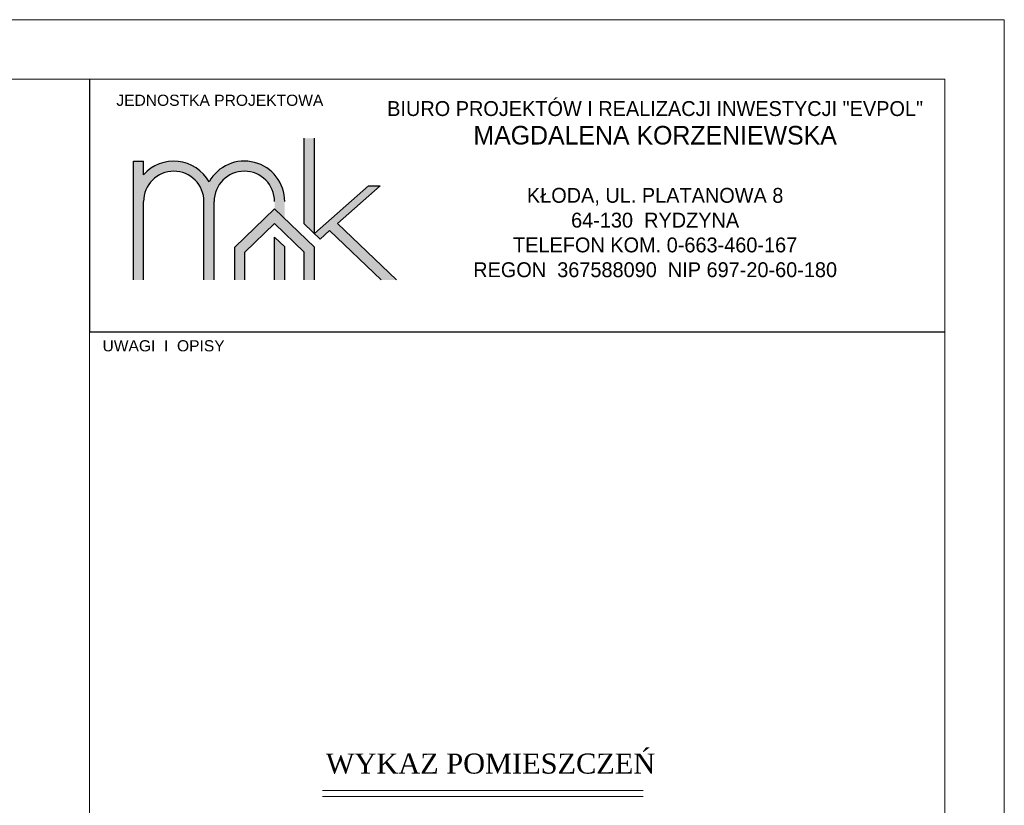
# Model space of a CAD drawing. Header units: millimetres. Extents: x 76458 to 82042, y -14593 to -11623.
# Tile 15 of 15: x 79335 to 80658, y -12679 to -11623. Entities that reach past the tile are written whole.
import ezdxf

# ---------------------------------------------------------------- set-up
doc = ezdxf.new("R2010")
doc.units = ezdxf.units.MM
doc.header["$LTSCALE"] = 100
doc.header["$MEASUREMENT"] = 0
doc.layers.add('! OPISY', color=4, linetype='Continuous')
doc.layers.add('Warstwa4', color=4, linetype='Continuous')
doc.layers.add('!OPSY', color=142, linetype='Continuous', lineweight=18)
doc.layers.add('Wentyl', color=4, linetype='Continuous', lineweight=18)
doc.styles.add('styl2', font='TIMES.TTF', dxfattribs={"height": 150})
doc.styles.add('styl3', font='txt.shx', dxfattribs={"height": 100})

msp = doc.modelspace()

# ---------------------------------------------------------------- hatches: boundary and pattern name
h = msp.add_hatch(color=256)
h.paths.add_polyline_path([(79487.546, -11972.615), (79487.546, -11812.812), (79501.205, -11812.812), (79501.205, -11831.083, -0.51719898), (79589.258, -11840.727, -0.77390695), (79690.97, -11867.083), (79690.97, -11890.134), (79677.312, -11877.062), (79677.312, -11867.083, 1), (79596.087, -11867.083), (79596.087, -11972.615), (79582.429, -11972.615), (79582.429, -11867.083, 1), (79501.205, -11867.083), (79501.205, -11972.615)])
h.paths.add_polyline_path([(79738.484, -11917.58), (79751.282, -11906.197), (79820.68, -11972.615), (79841.377, -11972.615), (79762.008, -11896.655), (79819.12, -11845.851), (79803.419, -11845.851), (79730.921, -11910.342)])
h.paths.add_polyline_path([(79717.263, -11782.136), (79717.263, -11897.27), (79730.921, -11910.342), (79730.921, -11782.136)])
h.paths.add_polyline_path([(79677.312, -11972.615), (79677.312, -11914.897), (79690.97, -11927.969), (79690.97, -11972.615)])
h = msp.add_hatch(color=256)
h.paths.add_polyline_path([(79487.546, -11972.615), (79487.546, -11812.812), (79501.205, -11812.812), (79501.205, -11831.083, -0.51719898), (79589.258, -11840.727, -0.77390695), (79690.97, -11867.083), (79690.97, -11890.134), (79677.312, -11877.062), (79677.312, -11867.083, 1), (79596.087, -11867.083), (79596.087, -11972.615), (79582.429, -11972.615), (79582.429, -11867.083, 1), (79501.205, -11867.083), (79501.205, -11972.615)])
h.paths.add_polyline_path([(79738.484, -11917.58), (79751.282, -11906.197), (79820.68, -11972.615), (79841.377, -11972.615), (79762.008, -11896.655), (79819.12, -11845.851), (79803.419, -11845.851), (79730.921, -11910.342)])
h.paths.add_polyline_path([(79717.263, -11782.136), (79717.263, -11897.27), (79730.921, -11910.342), (79730.921, -11782.136)])
h.paths.add_polyline_path([(79677.312, -11972.615), (79677.312, -11914.897), (79690.97, -11927.969), (79690.97, -11972.615)])
h = msp.add_hatch(color=256)
h.paths.add_polyline_path([(79487.546, -11972.615), (79487.546, -11812.812), (79501.205, -11812.812), (79501.205, -11831.083, -0.51719898), (79589.258, -11840.727, -0.77390695), (79690.97, -11867.083), (79690.97, -11890.134), (79677.312, -11877.062), (79677.312, -11867.083, 1), (79596.087, -11867.083), (79596.087, -11972.615), (79582.429, -11972.615), (79582.429, -11867.083, 1), (79501.205, -11867.083), (79501.205, -11972.615)])
h.paths.add_polyline_path([(79738.484, -11917.58), (79751.282, -11906.197), (79820.68, -11972.615), (79841.377, -11972.615), (79762.008, -11896.655), (79819.12, -11845.851), (79803.419, -11845.851), (79730.921, -11910.342)])
h.paths.add_polyline_path([(79717.263, -11782.136), (79717.263, -11897.27), (79730.921, -11910.342), (79730.921, -11782.136)])
h.paths.add_polyline_path([(79677.312, -11972.615), (79677.312, -11914.897), (79690.97, -11927.969), (79690.97, -11972.615)])
h = msp.add_hatch(color=256)
h.paths.add_polyline_path([(79487.546, -11972.615), (79487.546, -11812.812), (79501.205, -11812.812), (79501.205, -11831.083, -0.51719898), (79589.258, -11840.727, -0.77390695), (79690.97, -11867.083), (79690.97, -11890.134), (79677.312, -11877.062), (79677.312, -11867.083, 1), (79596.087, -11867.083), (79596.087, -11972.615), (79582.429, -11972.615), (79582.429, -11867.083, 1), (79501.205, -11867.083), (79501.205, -11972.615)])
h.paths.add_polyline_path([(79738.484, -11917.58), (79751.282, -11906.197), (79820.68, -11972.615), (79841.377, -11972.615), (79762.008, -11896.655), (79819.12, -11845.851), (79803.419, -11845.851), (79730.921, -11910.342)])
h.paths.add_polyline_path([(79717.263, -11782.136), (79717.263, -11897.27), (79730.921, -11910.342), (79730.921, -11782.136)])
h.paths.add_polyline_path([(79677.312, -11972.615), (79677.312, -11914.897), (79690.97, -11927.969), (79690.97, -11972.615)])
msp.add_hatch(color=132).paths.add_polyline_path([(79623.703, -11972.615), (79623.703, -11928.369), (79677.312, -11877.062), (79690.97, -11890.134), (79730.921, -11928.369), (79730.921, -11972.615), (79717.263, -11972.615), (79717.263, -11935.105), (79677.312, -11896.87), (79637.361, -11935.105), (79637.361, -11972.615)])
msp.add_hatch(color=132).paths.add_polyline_path([(79623.703, -11972.615), (79623.703, -11928.369), (79677.312, -11877.062), (79690.97, -11890.134), (79730.921, -11928.369), (79730.921, -11972.615), (79717.263, -11972.615), (79717.263, -11935.105), (79677.312, -11896.87), (79637.361, -11935.105), (79637.361, -11972.615)])
msp.add_hatch(color=132).paths.add_polyline_path([(79623.703, -11972.615), (79623.703, -11928.369), (79677.312, -11877.062), (79690.97, -11890.134), (79730.921, -11928.369), (79730.921, -11972.615), (79717.263, -11972.615), (79717.263, -11935.105), (79677.312, -11896.87), (79637.361, -11935.105), (79637.361, -11972.615)])
msp.add_hatch(color=132).paths.add_polyline_path([(79623.703, -11972.615), (79623.703, -11928.369), (79677.312, -11877.062), (79690.97, -11890.134), (79730.921, -11928.369), (79730.921, -11972.615), (79717.263, -11972.615), (79717.263, -11935.105), (79677.312, -11896.87), (79637.361, -11935.105), (79637.361, -11972.615)])

# ---------------------------------------------------------------- linework, layer by layer
at = {"layer": '!OPSY'}
for p, q in [((79741.8, -12658.989), (80172.925, -12658.989)), ((79741.8, -12667.089), (80172.925, -12667.089))]:
    msp.add_line(p, q, dxfattribs=at)
for p, q in [((79717.263, -11897.27), (79717.263, -11782.136)), ((79717.263, -11897.27), (79717.263, -11782.136)), ((79717.263, -11897.27), (79717.263, -11782.136)), ((79717.263, -11897.27), (79717.263, -11782.136)), ((79730.921, -11910.342), (79730.921, -11782.136)), ((79730.921, -11910.342), (79730.921, -11782.136)), ((79730.921, -11910.342), (79730.921, -11782.136)), ((79730.921, -11910.342), (79730.921, -11782.136)), ((79487.546, -11972.615), (79487.546, -11812.812)), ((79487.546, -11812.812), (79501.205, -11812.812)), ((79487.546, -11972.615), (79487.546, -11812.812)), ((79487.546, -11812.812), (79501.205, -11812.812)), ((79487.546, -11812.812), (79501.205, -11812.812)), ((79487.546, -11972.615), (79487.546, -11812.812)), ((79487.546, -11812.812), (79501.205, -11812.812)), ((79487.546, -11972.615), (79487.546, -11812.812)), ((79501.205, -11831.083), (79501.205, -11812.812)), ((79501.205, -11831.083), (79501.205, -11812.812)), ((79501.205, -11831.083), (79501.205, -11812.812)), ((79501.205, -11831.083), (79501.205, -11812.812)), ((79730.921, -11910.342), (79803.419, -11845.851)), ((79730.921, -11910.342), (79803.419, -11845.851)), ((79730.921, -11910.342), (79803.419, -11845.851)), ((79730.921, -11910.342), (79803.419, -11845.851)), ((79762.008, -11896.655), (79819.12, -11845.851)), ((79762.008, -11896.655), (79819.12, -11845.851)), ((79762.008, -11896.655), (79819.12, -11845.851)), ((79762.008, -11896.655), (79819.12, -11845.851)), ((79803.419, -11845.851), (79819.12, -11845.851)), ((79803.419, -11845.851), (79819.12, -11845.851)), ((79803.419, -11845.851), (79819.12, -11845.851)), ((79803.419, -11845.851), (79819.12, -11845.851)), ((79501.205, -11972.615), (79501.205, -11867.083)), ((79501.205, -11972.615), (79501.205, -11867.083)), ((79501.205, -11972.615), (79501.205, -11867.083)), ((79501.205, -11972.615), (79501.205, -11867.083)), ((79582.429, -11972.615), (79582.429, -11867.083)), ((79582.429, -11972.615), (79582.429, -11867.083)), ((79582.429, -11972.615), (79582.429, -11867.083)), ((79582.429, -11972.615), (79582.429, -11867.083)), ((79596.087, -11972.615), (79596.087, -11867.083)), ((79596.087, -11972.615), (79596.087, -11867.083)), ((79596.087, -11972.615), (79596.087, -11867.083)), ((79596.087, -11972.615), (79596.087, -11867.083)), ((79717.263, -11897.27), (79738.484, -11917.58)), ((79717.263, -11897.27), (79738.484, -11917.58)), ((79717.263, -11897.27), (79738.484, -11917.58)), ((79717.263, -11897.27), (79738.484, -11917.58)), ((79762.008, -11896.655), (79841.377, -11972.615)), ((79762.008, -11896.655), (79841.377, -11972.615)), ((79762.008, -11896.655), (79841.377, -11972.615)), ((79762.008, -11896.655), (79841.377, -11972.615)), ((79738.484, -11917.58), (79751.282, -11906.197)), ((79738.484, -11917.58), (79751.282, -11906.197)), ((79738.484, -11917.58), (79751.282, -11906.197)), ((79738.484, -11917.58), (79751.282, -11906.197)), ((79751.282, -11906.197), (79820.68, -11972.615)), ((79751.282, -11906.197), (79820.68, -11972.615)), ((79751.282, -11906.197), (79820.68, -11972.615)), ((79751.282, -11906.197), (79820.68, -11972.615)), ((79677.312, -11972.615), (79677.312, -11914.897)), ((79677.312, -11914.897), (79690.97, -11927.969)), ((79677.312, -11972.615), (79677.312, -11914.897)), ((79677.312, -11914.897), (79690.97, -11927.969)), ((79677.312, -11914.897), (79690.97, -11927.969)), ((79677.312, -11972.615), (79677.312, -11914.897)), ((79677.312, -11914.897), (79690.97, -11927.969)), ((79677.312, -11972.615), (79677.312, -11914.897)), ((79690.97, -11972.615), (79690.97, -11927.969)), ((79690.97, -11972.615), (79690.97, -11927.969)), ((79690.97, -11972.615), (79690.97, -11927.969)), ((79690.97, -11972.615), (79690.97, -11927.969))]:
    msp.add_line(p, q)
at = {"color": 132}
for p, q in [((79677.312, -11877.062), (79623.703, -11928.369)), ((79677.312, -11877.062), (79623.703, -11928.369)), ((79677.312, -11877.062), (79623.703, -11928.369)), ((79677.312, -11877.062), (79623.703, -11928.369)), ((79677.312, -11877.062), (79730.921, -11928.369)), ((79677.312, -11877.062), (79730.921, -11928.369)), ((79677.312, -11877.062), (79730.921, -11928.369)), ((79677.312, -11877.062), (79730.921, -11928.369)), ((79677.312, -11896.87), (79637.361, -11935.105)), ((79677.312, -11896.87), (79637.361, -11935.105)), ((79677.312, -11896.87), (79637.361, -11935.105)), ((79677.312, -11896.87), (79637.361, -11935.105)), ((79677.312, -11896.87), (79717.263, -11935.105)), ((79677.312, -11896.87), (79717.263, -11935.105)), ((79677.312, -11896.87), (79717.263, -11935.105)), ((79677.312, -11896.87), (79717.263, -11935.105)), ((79623.703, -11972.615), (79623.703, -11928.369)), ((79623.703, -11972.615), (79623.703, -11928.369)), ((79623.703, -11972.615), (79623.703, -11928.369)), ((79623.703, -11972.615), (79623.703, -11928.369)), ((79637.361, -11972.615), (79637.361, -11935.105)), ((79637.361, -11972.615), (79637.361, -11935.105)), ((79637.361, -11972.615), (79637.361, -11935.105)), ((79637.361, -11972.615), (79637.361, -11935.105)), ((79717.263, -11972.615), (79717.263, -11935.105)), ((79717.263, -11972.615), (79717.263, -11935.105)), ((79717.263, -11972.615), (79717.263, -11935.105)), ((79717.263, -11972.615), (79717.263, -11935.105)), ((79730.921, -11972.615), (79730.921, -11928.369)), ((79730.921, -11972.615), (79730.921, -11928.369)), ((79730.921, -11972.615), (79730.921, -11928.369)), ((79730.921, -11972.615), (79730.921, -11928.369))]:
    msp.add_line(p, q, dxfattribs=at)
for centre, radius, start, end in [((79541.817, -11867.083), 54.271, 29.053853, 138.445689), ((79541.817, -11867.083), 54.271, 29.053853, 138.445689), ((79541.817, -11867.083), 54.271, 29.053853, 138.445689), ((79541.817, -11867.083), 54.271, 29.053853, 138.445689), ((79636.7, -11867.083), 54.271, 0, 150.946147), ((79636.7, -11867.083), 54.271, 0, 150.946147), ((79636.7, -11867.083), 54.271, 0, 150.946147), ((79636.7, -11867.083), 54.271, 0, 150.946147), ((79541.817, -11867.083), 40.612, 0, 180), ((79541.817, -11867.083), 40.612, 0, 180), ((79541.817, -11867.083), 40.612, 0, 180), ((79541.817, -11867.083), 40.612, 0, 180), ((79636.7, -11867.083), 40.612, 0, 180), ((79636.7, -11867.083), 40.612, 0, 180), ((79636.7, -11867.083), 40.612, 0, 180), ((79636.7, -11867.083), 40.612, 0, 180)]:
    msp.add_arc(centre, radius, start, end)
at = {"layer": 'Warstwa4'}
for p, q in [((79428.305, -11702.547), (79428.305, -12042.547)), ((79428.305, -11702.547), (79428.305, -12042.547)), ((79428.305, -11702.547), (79428.305, -12042.547)), ((79428.305, -11702.547), (79428.305, -12042.547)), ((79428.305, -12042.547), (80578.305, -12042.547)), ((79428.305, -12042.547), (80578.305, -12042.547)), ((79428.305, -12042.547), (80578.305, -12042.547)), ((79428.305, -12042.547), (80578.305, -12042.547)), ((79428.305, -12042.547), (80578.305, -12042.547)), ((79428.305, -12042.547), (80578.305, -12042.547))]:
    msp.add_line(p, q, dxfattribs=at)
at = {"layer": 'Wentyl'}
msp.add_line((80658.305, -14592.653), (80658.305, -11622.653), dxfattribs=at)
for points in [[(76458.305, -14592.653), (80658.305, -14592.653), (80658.305, -11622.653), (76458.305, -11622.653)], [(76688.305, -11702.653), (80578.305, -11702.653), (80578.305, -14512.653), (76688.305, -14512.653)], [(79428.305, -13912.653), (80578.305, -13912.653), (80578.305, -11702.547), (79428.305, -11702.547)]]:
    msp.add_lwpolyline(points, close=True, dxfattribs=at)

# ---------------------------------------------------------------- texts
at = {"layer": '! OPISY', "insert": (79464.621, -11723.512), "char_height": 15, "width": 470.4602, "attachment_point": 1, "style": 'styl3'}
msp.add_mtext('{\\fArial CE|b0|i0|c238|p34;JEDNOSTKA PROJEKTOWA}', dxfattribs=at)
msp.add_mtext('{\\fArial CE|b0|i0|c238|p34;JEDNOSTKA PROJEKTOWA}', dxfattribs=at)
msp.add_mtext('{\\fArial CE|b0|i0|c238|p34;JEDNOSTKA PROJEKTOWA}', dxfattribs=at)
msp.add_mtext('{\\fArial CE|b0|i0|c238|p34;JEDNOSTKA PROJEKTOWA}', dxfattribs=at)
at = {"layer": '! OPISY', "insert": (79690.429, -11732.166), "char_height": 25, "width": 996.9537, "attachment_point": 1}
msp.add_mtext('\\pxqc;{\\fEras Light ITC|b0|i0|c0|p34;\\H0.8x;BIURO PROJEKTÓW I REALIZACJI INWESTYCJI "EVPOL"\\P\\fEras Medium ITC|b0|i0|c0|p34;\\H1.25x;MAGDALENA KORZENIEWSKA\\P\\fEras Light ITC|b1|i0|c0|p34;\\P\\fEras Light ITC|b0|i0|c0|p34;\\H0.8x;KŁODA, UL. PLATANOWA 8\\P64-130  RYDZYNA\\PTELEFON KOM. 0-663-460-167\\PREGON  367588090  NIP 697-20-60-180}', dxfattribs=at)
msp.add_mtext('\\pxqc;{\\fEras Light ITC|b0|i0|c0|p34;\\H0.8x;BIURO PROJEKTÓW I REALIZACJI INWESTYCJI "EVPOL"\\P\\fEras Medium ITC|b0|i0|c0|p34;\\H1.25x;MAGDALENA KORZENIEWSKA\\P\\fEras Light ITC|b1|i0|c0|p34;\\P\\fEras Light ITC|b0|i0|c0|p34;\\H0.8x;KŁODA, UL. PLATANOWA 8\\P64-130  RYDZYNA\\PTELEFON KOM. 0-663-460-167\\PREGON  367588090  NIP 697-20-60-180}', dxfattribs=at)
msp.add_mtext('\\pxqc;{\\fEras Light ITC|b0|i0|c0|p34;\\H0.8x;BIURO PROJEKTÓW I REALIZACJI INWESTYCJI "EVPOL"\\P\\fEras Medium ITC|b0|i0|c0|p34;\\H1.25x;MAGDALENA KORZENIEWSKA\\P\\fEras Light ITC|b1|i0|c0|p34;\\P\\fEras Light ITC|b0|i0|c0|p34;\\H0.8x;KŁODA, UL. PLATANOWA 8\\P64-130  RYDZYNA\\PTELEFON KOM. 0-663-460-167\\PREGON  367588090  NIP 697-20-60-180}', dxfattribs=at)
msp.add_mtext('\\pxqc;{\\fEras Light ITC|b0|i0|c0|p34;\\H0.8x;BIURO PROJEKTÓW I REALIZACJI INWESTYCJI "EVPOL"\\P\\fEras Medium ITC|b0|i0|c0|p34;\\H1.25x;MAGDALENA KORZENIEWSKA\\P\\fEras Light ITC|b1|i0|c0|p34;\\P\\fEras Light ITC|b0|i0|c0|p34;\\H0.8x;KŁODA, UL. PLATANOWA 8\\P64-130  RYDZYNA\\PTELEFON KOM. 0-663-460-167\\PREGON  367588090  NIP 697-20-60-180}', dxfattribs=at)
at = {"layer": '!OPSY', "insert": (79746.197, -12609.441), "char_height": 27, "width": 1079.12115, "attachment_point": 1, "style": 'styl2'}
msp.add_mtext('{\\fTimes New Roman|b0|i0|c238|p18;WYKAZ POMIESZCZEŃ }', dxfattribs=at)
at = {"layer": 'Warstwa4', "insert": (79446.051, -12053.649), "char_height": 15, "width": 470.4602, "attachment_point": 1, "style": 'styl3'}
msp.add_mtext('{\\fArial|b0|i0|c238|p34;UWAGI  I  OPISY}', dxfattribs=at)

doc.saveas('drawing.dxf')
